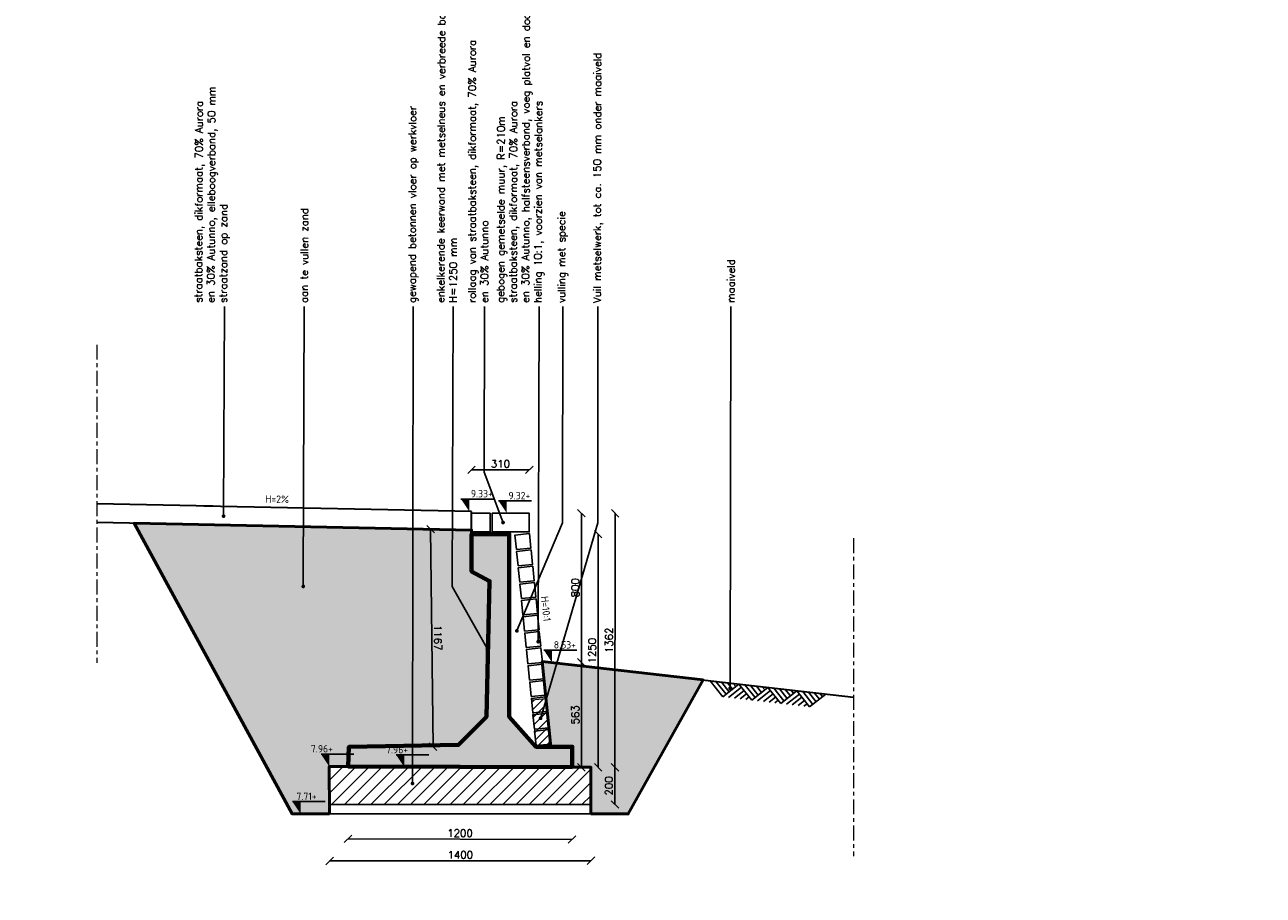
# Model space of a CAD drawing. Header units: metres. Extents: x 153805 to 212562, y 1698 to 57427.
# Tile 10 of 24: x 189277 to 195917, y 11537 to 16205. Entities that reach past the tile are written whole.
import ezdxf
from ezdxf import colors
from ezdxf.entities.mleader import LeaderData, LeaderLine
from ezdxf.enums import TextEntityAlignment as Align
from ezdxf.math import Vec2, Vec3

# ---------------------------------------------------------------- set-up
doc = ezdxf.new("R2010")
doc.units = ezdxf.units.M
doc.linetypes.add('XX-AFBREEK', pattern=[7, 4, -1, 1, -1])
for name, color, linetype, lineweight in [('N-CO-BC-BETONVORM-G', 50, 'Continuous', 25), ('N-CO-GC-KEERWAND-V', 253, 'Continuous', 35), ('N-CO-GK-KEERWAND-G', 30, 'Continuous', 70), ('N-CO-MW-METSELWERKVORM-G', 240, 'Continuous', 25), ('N-CO-VH-VERHARDING_STRAATBAKSTEEN-G', 252, 'Continuous', 35), ('N-WE-GR-GRAS-G', 60, 'Continuous', 35), ('N-WE-GW-GROND_ZAND-A', 7, 'Continuous', 18), ('N-WE-GW-GRONDWERKLIJN-G', 90, 'Continuous', 50), ('N-WE-GW-MAAIVELD-SD', 90, 'Continuous', 25), ('N-WE-VH-VERHARDING_BETONSTRAATSTEEN-A', 252, 'Continuous', 18), ('N-WE-VH-VERHARDING_VUILMETSELWERK-A', 11, 'Continuous', 13), ('X-XX-AL-AANPIJLING-T25', 7, 'Continuous', 20), ('X-XX-AL-AFBREEKLIJN-G', 7, 'XX-AFBREEK', 18), ('X-XX-AL-HOOGTELABEL-S', 7, 'Continuous', 25), ('X-XX-AL-PEILMAAT-SD', 7, 'Continuous', 25)]:
    doc.layers.add(name, color=color, linetype=linetype, lineweight=lineweight)
doc.layers.add('TM00_MAATVOERING', color=1, linetype='Continuous')
doc.layers.add('TT00_HOOGTE', color=1, linetype='Continuous')
doc.styles.add('NLCS-ISO', font='NLCS-ISO.ttf')
doc.styles.add('NLCS-ISO-M50-T25', font='NLCS-ISO.ttf', dxfattribs={"height": 0.125})
doc.styles.add('ROMANS', font='romans.shx')
doc.dimstyles.new('RODOR-DIM-020mm$0', dxfattribs={"dimscale": 20, "dimtxt": 2, "dimasz": 2, "dimexe": 1.25, "dimexo": 0.625, "dimtad": 1, "dimdec": 0, "dimzin": 1, "dimdsep": 46, "dimtxsty": 'ROMANS', "dimblk": 'OBLIQUE', "dimcen": 0, "dimse1": 1, "dimse2": 1, "dimclrd": 1, "dimclre": 1, "dimclrt": 2, "dimadec": 0, "dimazin": 0, "dimtfac": 1, "dimtdec": 0, "dimtmove": 0, "dimatfit": 0, "dimfxl": 1, "dimtolj": 1, "dimtzin": 0, "dimlwd": -1, "dimlwe": -1, "dimarcsym": 0})

# ---------------------------------------------------------------- blocks, each defined once
blk = doc.blocks.new('_Dot')
at = {"color": 0, "linetype": 'ByBlock', "lineweight": -2}
blk.add_line((-0.5, 0), (-1, 0), dxfattribs=at)
at = {"color": 0, "linetype": 'ByBlock', "const_width": 0.5}
blk.add_lwpolyline([(-0.25, 0, 1), (0.25, 0, 1)], format="xyb", close=True, dxfattribs=at)
blk = doc.blocks.new('*U7')
at = {"color": 0, "ltscale": 0.1}
for p, q in [((3.12, -3.13), (0, 0)), ((3.75, -2.5), (1.25, 0)), ((4.37, -1.88), (2.5, 0)), ((6.25, 0), (3.12, -3.13)), ((5, -1.25), (3.75, 0)), ((6.87, -0.63), (4.37, -3.13)), ((5.62, -0.63), (5, 0)), ((7.5, -1.25), (5.62, -3.13)), ((9.37, -3.13), (6.25, 0)), ((8.12, -1.88), (6.87, -3.13)), ((10, -2.5), (7.5, 0)), ((8.75, -2.5), (8.12, -3.13)), ((10.62, -1.88), (8.75, 0)), ((12.5, 0), (9.37, -3.13)), ((11.25, -1.25), (10, 0)), ((13.12, -0.63), (10.62, -3.13)), ((11.87, -0.63), (11.25, 0)), ((13.75, -1.25), (11.87, -3.13)), ((15.62, -3.13), (12.5, 0)), ((14.37, -1.88), (13.12, -3.13)), ((16.25, -2.5), (13.75, 0)), ((15, -2.5), (14.37, -3.13)), ((16.87, -1.88), (15, 0)), ((18.75, 0), (15.62, -3.13)), ((17.5, -1.25), (16.25, 0)), ((19.37, -0.63), (16.87, -3.13)), ((18.12, -0.63), (17.5, 0)), ((20, -1.25), (18.12, -3.13)), ((21.87, -3.13), (18.75, 0)), ((20.62, -1.88), (19.37, -3.13)), ((22.5, -2.5), (20, 0)), ((21.25, -2.5), (20.62, -3.13)), ((23.12, -1.88), (21.25, 0)), ((25, 0), (21.87, -3.13)), ((23.75, -1.25), (22.5, 0)), ((24.37, -0.63), (23.75, 0))]:
    blk.add_line(p, q, dxfattribs=at)
blk = doc.blocks.new('_Oblique')
at = {"color": 0, "linetype": 'ByBlock', "lineweight": -2}
blk.add_line((-0.5, -0.5), (0.5, 0.5), dxfattribs=at)
blk = doc.blocks.new('*D8')
at = {"layer": 'Defpoints', "color": 0, "transparency": 16777216}
for p in [(191011.7, 12227.6), (192212.4, 12223.2), (192211, 11835.8)]:
    blk.add_point(p, dxfattribs=at)
at = {"layer": 'TM00_MAATVOERING', "color": 1, "transparency": 16777216}
blk.add_line((191010.3, 11840.1), (192211, 11835.8), dxfattribs=at)
at = {"layer": 'TM00_MAATVOERING', "color": 1, "transparency": 16777216, "xscale": 40, "yscale": 40, "zscale": 40}
for p, rotation in [((191010.3, 11840.1), 179.7906680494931), ((192211, 11835.8), 359.7906680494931)]:
    blk.add_blockref('_Oblique', p, dxfattribs=dict(at, rotation=rotation))
at = {"layer": 'TM00_MAATVOERING', "color": 2, "transparency": 16777216, "insert": (191610.8, 11870.4), "char_height": 40, "attachment_point": 5, "rotation": 359.79067, "style": 'ROMANS'}
blk.add_mtext('\\A1;1200', dxfattribs=at)
blk = doc.blocks.new('*D9')
at = {"layer": 'Defpoints', "color": 0, "transparency": 16777216}
for p in [(191982.3, 13585.5), (191981.3, 12223.2), (192441.6, 12222.8)]:
    blk.add_point(p, dxfattribs=at)
at = {"layer": 'TM00_MAATVOERING', "color": 1, "transparency": 16777216}
blk.add_line((192442.6, 13585.2), (192441.6, 12222.8), dxfattribs=at)
at = {"layer": 'TM00_MAATVOERING', "color": 1, "transparency": 16777216, "xscale": 40, "yscale": 40, "zscale": 40}
for p, rotation in [((192442.6, 13585.2), 89.9572044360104), ((192441.6, 12222.8), 269.9572044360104)]:
    blk.add_blockref('_Oblique', p, dxfattribs=dict(at, rotation=rotation))
at = {"layer": 'TM00_MAATVOERING', "color": 2, "transparency": 16777216, "insert": (192409.6, 12904), "char_height": 40, "attachment_point": 5, "rotation": 89.9572, "style": 'ROMANS'}
blk.add_mtext('\\A1;1362', dxfattribs=at)
blk = doc.blocks.new('*D10')
at = {"layer": 'Defpoints', "color": 0, "transparency": 16777216}
for p in [(192179.9, 12223.2), (192441.6, 12223.2), (192179.9, 12023.2)]:
    blk.add_point(p, dxfattribs=at)
at = {"layer": 'TM00_MAATVOERING', "color": 1, "transparency": 16777216}
blk.add_line((192441.6, 12023.2), (192441.6, 12223.2), dxfattribs=at)
at = {"layer": 'TM00_MAATVOERING', "color": 1, "transparency": 16777216, "xscale": 40, "yscale": 40, "zscale": 40}
for p, rotation in [((192441.6, 12223.2), 90), ((192441.6, 12023.2), 270)]:
    blk.add_blockref('_Oblique', p, dxfattribs=dict(at, rotation=rotation))
at = {"layer": 'TM00_MAATVOERING', "color": 2, "transparency": 16777216, "insert": (192409.1, 12123.2), "char_height": 40, "attachment_point": 5, "rotation": 90, "style": 'ROMANS'}
blk.add_mtext('\\A1;200', dxfattribs=at)
blk = doc.blocks.new('*D11')
at = {"layer": 'Defpoints', "color": 0, "transparency": 16777216}
for p in [(191842.4, 13473.4), (191842.4, 12223.2), (192351.3, 12223.2)]:
    blk.add_point(p, dxfattribs=at)
at = {"layer": 'TM00_MAATVOERING', "color": 1, "transparency": 16777216}
blk.add_line((192351.3, 13473.4), (192351.3, 12223.2), dxfattribs=at)
at = {"layer": 'TM00_MAATVOERING', "color": 1, "transparency": 16777216, "xscale": 40, "yscale": 40, "zscale": 40}
for p, rotation in [((192351.3, 13473.4), 90), ((192351.3, 12223.2), 270)]:
    blk.add_blockref('_Oblique', p, dxfattribs=dict(at, rotation=rotation))
at = {"layer": 'TM00_MAATVOERING', "color": 2, "transparency": 16777216, "insert": (192318.8, 12848.3), "char_height": 40, "attachment_point": 5, "rotation": 90, "style": 'ROMANS'}
blk.add_mtext('\\A1;1250', dxfattribs=at)
blk = doc.blocks.new('*D12')
at = {"layer": 'Defpoints', "color": 0, "transparency": 16777216}
for p in [(191982.3, 13585.5), (191982.3, 12785.7), (192261.3, 12785.7)]:
    blk.add_point(p, dxfattribs=at)
at = {"layer": 'TM00_MAATVOERING', "color": 1, "transparency": 16777216}
blk.add_line((192261.3, 13585.5), (192261.3, 12785.7), dxfattribs=at)
at = {"layer": 'TM00_MAATVOERING', "color": 1, "transparency": 16777216, "xscale": 40, "yscale": 40, "zscale": 40}
for p, rotation in [((192261.3, 13585.5), 90), ((192261.3, 12785.7), 270)]:
    blk.add_blockref('_Oblique', p, dxfattribs=dict(at, rotation=rotation))
at = {"layer": 'TM00_MAATVOERING', "color": 2, "transparency": 16777216, "insert": (192228.8, 13185.6), "char_height": 40, "attachment_point": 5, "rotation": 90, "style": 'ROMANS'}
blk.add_mtext('\\A1;800', dxfattribs=at)
blk = doc.blocks.new('*D13')
at = {"layer": 'Defpoints', "color": 0, "transparency": 16777216}
for p in [(192052.7, 12785.7), (192052.7, 12223.2), (192261.3, 12223.2)]:
    blk.add_point(p, dxfattribs=at)
at = {"layer": 'TM00_MAATVOERING', "color": 1, "transparency": 16777216}
blk.add_line((192261.3, 12785.7), (192261.3, 12223.2), dxfattribs=at)
at = {"layer": 'TM00_MAATVOERING', "color": 1, "transparency": 16777216, "xscale": 40, "yscale": 40, "zscale": 40}
for p, rotation in [((192261.3, 12785.7), 90), ((192261.3, 12223.2), 270)]:
    blk.add_blockref('_Oblique', p, dxfattribs=dict(at, rotation=rotation))
at = {"layer": 'TM00_MAATVOERING', "color": 2, "transparency": 16777216, "insert": (192228.8, 12504.4), "char_height": 40, "attachment_point": 5, "rotation": 90, "style": 'ROMANS'}
blk.add_mtext('\\A1;563', dxfattribs=at)
blk = doc.blocks.new('*D14')
at = {"layer": 'Defpoints', "color": 0, "transparency": 16777216}
for p in [(190911.4, 12021.7), (192312.4, 12023.2), (192312.7, 11722.2)]:
    blk.add_point(p, dxfattribs=at)
at = {"layer": 'TM00_MAATVOERING', "color": 1, "transparency": 16777216}
blk.add_line((190911.7, 11720.7), (192312.7, 11722.2), dxfattribs=at)
at = {"layer": 'TM00_MAATVOERING', "color": 1, "transparency": 16777216, "xscale": 40, "yscale": 40, "zscale": 40}
for p, rotation in [((190911.7, 11720.7), 180.0606425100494), ((192312.7, 11722.2), 0.06064251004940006)]:
    blk.add_blockref('_Oblique', p, dxfattribs=dict(at, rotation=rotation))
at = {"layer": 'TM00_MAATVOERING', "color": 2, "transparency": 16777216, "insert": (191612.2, 11754), "char_height": 40, "attachment_point": 5, "rotation": 0.06064, "style": 'ROMANS'}
blk.add_mtext('\\A1;1400', dxfattribs=at)
blk = doc.blocks.new('N-SAL-HOOGTELABEL_02-SO')
for p, q in [((2, 3), (0, 0)), ((0, 0), (2, 1)), ((2, 1), (2, 3)), ((9, 1), (2, 1))]:
    blk.add_line(p, q)
blk.add_solid([(2, 3), (0, 0), (2, 1)])
at = {"style": 'NLCS-ISO'}
blk.add_attdef('...', text='', height=1.8, dxfattribs=at).set_placement((6, 3), align=Align.MIDDLE)
blk = doc.blocks.new('*D16')
at = {"layer": 'Defpoints', "color": 0, "transparency": 16777216}
for p in [(191982.3, 13817.7), (191672.3, 13585.5), (191982.3, 13585.5)]:
    blk.add_point(p, dxfattribs=at)
at = {"layer": 'TM00_MAATVOERING', "color": 1, "transparency": 16777216}
blk.add_line((191672.3, 13817.7), (191982.3, 13817.7), dxfattribs=at)
at = {"layer": 'TM00_MAATVOERING', "color": 1, "transparency": 16777216, "xscale": 40, "yscale": 40, "zscale": 40, "rotation": 180}
blk.add_blockref('_Oblique', (191672.3, 13817.7), dxfattribs=at)
at = {"layer": 'TM00_MAATVOERING', "color": 1, "transparency": 16777216, "xscale": 40, "yscale": 40, "zscale": 40}
blk.add_blockref('_Oblique', (191982.3, 13817.7), dxfattribs=at)
at = {"layer": 'TM00_MAATVOERING', "color": 2, "transparency": 16777216, "insert": (191827.3, 13850.2), "char_height": 40, "attachment_point": 5, "style": 'ROMANS'}
blk.add_mtext('\\A1;310', dxfattribs=at)
blk = doc.blocks.new('SAL-PEILMAAT_INFRACAD_H01-SOD')
blk.add_line((-2, 3), (6, 3))
blk.add_solid([(-2, 3), (0, 3), (0, 0)])
at = {"style": 'NLCS-ISO'}
blk.add_attdef('...', (0.4, 3.4), '', height=1.8, dxfattribs=at)
blk = doc.blocks.new('*D22')
at = {"layer": 'Defpoints', "color": 0, "transparency": 16777216}
for p in [(191434.3, 13500.2), (191447.8, 12333.6), (191466.4, 12333.8)]:
    blk.add_point(p, dxfattribs=at)
at = {"layer": 'TM00_MAATVOERING', "color": 1, "transparency": 16777216}
blk.add_line((191452.9, 13500.4), (191466.4, 12333.8), dxfattribs=at)
at = {"layer": 'TM00_MAATVOERING', "color": 1, "transparency": 16777216, "xscale": 40, "yscale": 40, "zscale": 40}
for p, rotation in [((191452.9, 13500.4), 90.66155596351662), ((191466.4, 12333.8), 270.6615559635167)]:
    blk.add_blockref('_Oblique', p, dxfattribs=dict(at, rotation=rotation))
at = {"layer": 'TM00_MAATVOERING', "color": 2, "transparency": 16777216, "insert": (191492.1, 12917.5), "char_height": 40, "attachment_point": 5, "rotation": 270.66156, "style": 'ROMANS'}
blk.add_mtext('\\A1;1167', dxfattribs=at)

msp = doc.modelspace()

# ---------------------------------------------------------------- hatches: boundary and pattern name
at = {"layer": 'N-CO-GC-KEERWAND-V'}
h = msp.add_hatch(color=256, dxfattribs=at)
h.dxf.hatch_style = 1
h.paths.add_polyline_path([(192212.4, 12223.2), (191011.7, 12227.6), (191014.9, 12332.3), (191602.4, 12343.4), (191752.4, 12493.4), (191769, 13221.4), (191672.4, 13273.4), (191672.4, 13473.4), (191847.1, 13473.4), (191874.6, 13473.4), (191874.6, 12494.3), (192018, 12333.6), (192212.4, 12333.6)])
at = {"layer": 'N-WE-GW-GROND_ZAND-A'}
h = msp.add_hatch(dxfattribs=at)
h.set_pattern_fill('AGW-GROND_ZAND', color=34, scale=25, pattern_type=2)
h.set_pattern_definition([(37.5, (0, 1126.534), (-1.574834, 48.170594), [0, -38, 0, -42.5, 0, -40.625]), (7.5, (0, 1126.534), (44.244418, 70.553652), [0, -20.5, 0, -34.25, 0, -13.125]), (327.5, (-30.75, 1126.534), (77.8535465, 0.141476), [0, -12.5, 0, -45, 0, -58.75]), (317.5, (-30.75, 1126.534), (75.153165, 21.94189), [0, -6.25, 0, -29.5, 0, -33.75])])
h.paths.add_polyline_path([(190911.4, 11973.2), (190711.4, 11973.2), (189862.9, 13531.7), (191672.3, 13495.5), (191672.3, 13485.5), (191672.4, 13473.4), (191672.4, 13273.4), (191769, 13221.4), (191752.4, 12493.4), (191602.4, 12343.4), (191014.9, 12332.3), (191014, 12226.8), (190909.5, 12227.7)])
h.paths.add_polyline_path([(192312.4, 11973.2), (192512.4, 11973.2), (192913.9, 12691.6), (192051.7, 12791.2), (192097.4, 12333.6), (192212.4, 12333.6), (192212.4, 12223.2), (192312.4, 12223.2)])
h.paths.add_polyline_path([(190865.5, 12293.7), (190909.5, 12293.7), (190909.5, 12227.7)], flags=24)
edge = h.paths.add_edge_path(flags=16)
edge.add_line((190865.5, 12293.7), (191041.5, 12293.7))
h.paths.add_polyline_path([(190801.1, 12292.6), (190943.7, 12292.6), (190943.7, 12352), (190801.1, 12352)], flags=24)
h.paths.add_polyline_path([(190711.9, 12039.2), (190755.9, 12039.2), (190755.9, 11973.2)], flags=24)
edge = h.paths.add_edge_path(flags=16)
edge.add_line((190711.9, 12039.2), (190887.9, 12039.2))
h.paths.add_polyline_path([(190723.5, 12038.1), (190858.1, 12038.1), (190858.1, 12097.5), (190723.5, 12097.5)], flags=24)
at = {"layer": 'N-WE-VH-VERHARDING_BETONSTRAATSTEEN-A'}
h = msp.add_hatch(dxfattribs=at)
h.set_pattern_fill('ANSI31', color=256, scale=400)
h.set_pattern_definition([(45, (0, 0), (-35.355339, 35.355339), [])])
h.paths.add_polyline_path([(182857, 13082.2), (183470.1, 13082.2), (185472.4, 13087.7), (185471.7, 12886.8), (183935.5, 12887.7), (182857, 12887.7)])
h.paths.add_polyline_path([(184639.1, 12227.7), (186039.5, 12223.2), (186039.5, 12023.2), (184638.4, 12023.2)])
h.paths.add_polyline_path([(190909.5, 12227.7), (192312.4, 12223.2), (192312.4, 12023.2), (190911.4, 12023.2)])
h.paths.add_polyline_path([(196264, 12222.2), (197264, 12222.2), (198364.8, 12222.2), (198364.8, 12027.2), (197464, 12027.7), (196264, 12027.7)])
h.paths.add_polyline_path([(207029.5, 3339.1), (186829.5, 3339.1), (186829.5, 3139.1), (207029.5, 3139.1)])
h.paths.add_polyline_path([(196389.6, 3205.1), (196433.6, 3205.1), (196433.6, 3139.1)], flags=24)
edge = h.paths.add_edge_path(flags=16)
edge.add_line((196389.6, 3205.1), (196565.6, 3205.1))
h.paths.add_polyline_path([(196401.2, 3204), (196543.8, 3204), (196543.8, 3263.4), (196401.2, 3263.4)], flags=24)
at = {"layer": 'N-WE-VH-VERHARDING_VUILMETSELWERK-A'}
h = msp.add_hatch(dxfattribs=at)
h.set_pattern_fill('ANSI31', color=256, scale=250)
h.set_pattern_definition([(45, (6305.657, -9.838), (-22.097087, 22.097087), [])])
h.paths.add_polyline_path([(191994, 12582.5), (192019.3, 12329.5), (192097.1, 12337.2), (192071.8, 12590.3)])

# ---------------------------------------------------------------- linework, layer by layer
at = {"layer": 'N-CO-BC-BETONVORM-G', "flags": 128}
msp.add_lwpolyline([(192031.9, 13476.3), (192031, 13485.5)], dxfattribs=at)
for points in [[(190909.5, 12227.7), (192312.4, 12223.2), (192312.4, 12023.2), (190911.4, 12023.2)], [(190911.4, 11973.2), (192312.4, 11973.2), (192312.4, 12023.2), (190911.4, 12023.2)]]:
    msp.add_lwpolyline(points, close=True, dxfattribs=at)
at = {"layer": 'N-CO-GK-KEERWAND-G'}
msp.add_lwpolyline([(192212.4, 12223.2), (191011.7, 12227.6), (191014.9, 12332.3), (191602.4, 12343.4), (191752.4, 12493.4), (191769, 13221.4), (191672.4, 13273.4), (191672.4, 13473.4), (191847.1, 13473.4), (191874.6, 13473.4), (191874.6, 12494.3), (192018, 12333.6), (192212.4, 12333.6)], close=True, dxfattribs=at)
at = {"layer": 'N-CO-MW-METSELWERKVORM-G'}
for points in [[(191672.3, 13485.5), (191772.3, 13485.5), (191772.3, 13585.5), (191672.3, 13585.5)], [(191782.3, 13485.5), (191982.3, 13485.5), (191982.3, 13585.5), (191782.3, 13585.5)], [(191913.2, 13390.7), (191991, 13398.5), (191983.2, 13476.3), (191905.4, 13468.5)], [(191922, 13303.1), (191999.8, 13310.9), (191992, 13388.7), (191914.2, 13380.9)], [(191930.7, 13215.5), (192008.5, 13223.3), (192000.7, 13301.1), (191923, 13293.3)], [(191939.5, 13127.9), (192017.3, 13135.7), (192009.5, 13213.4), (191931.7, 13205.7)], [(191948.3, 13040.3), (192026, 13048), (192018.3, 13125.8), (191940.5, 13118)], [(191957, 12952.6), (192034.8, 12960.4), (192027, 13038.2), (191949.2, 13030.4)], [(191965.8, 12865), (192043.6, 12872.8), (192035.8, 12950.6), (191958, 12942.8)], [(191974.5, 12777.4), (192052.3, 12785.2), (192044.5, 12863), (191966.8, 12855.2)], [(191983.3, 12689.8), (192061.1, 12697.6), (192053.3, 12775.3), (191975.5, 12767.6)], [(191992.1, 12602.2), (192069.9, 12609.9), (192062.1, 12687.7), (191984.3, 12679.9)], [(192000.8, 12514.5), (192078.6, 12522.3), (192070.8, 12600.1), (191993.1, 12592.3)], [(192009.6, 12426.9), (192087.4, 12434.7), (192079.6, 12512.5), (192001.8, 12504.7)], [(192018.4, 12339.3), (192096.1, 12347.1), (192088.4, 12424.9), (192010.6, 12417.1)]]:
    msp.add_lwpolyline(points, close=True, dxfattribs=at)
at = {"layer": 'N-CO-VH-VERHARDING_STRAATBAKSTEEN-G'}
for p, q in [((190285.3, 13624.2), (189663.2, 13636.7)), ((191672.3, 13595.5), (190236.5, 13624.2)), ((191672.3, 13495.5), (191672.3, 13595.5)), ((191672.3, 13495.5), (189663.2, 13535.7))]:
    msp.add_line(p, q, dxfattribs=at)
at = {"layer": 'N-WE-GR-GRAS-G', "ltscale": 0.2}
msp.add_line((192051.7, 12791.2), (193719.5, 12598.5), dxfattribs=at)
at = {"layer": 'N-WE-GW-GRONDWERKLIJN-G', "flags": 128}
msp.add_lwpolyline([(190911.4, 11973.2), (190711.4, 11973.2), (189862.9, 13531.7), (191672.3, 13495.5), (191672.3, 13485.5), (191672.4, 13473.4), (191672.4, 13273.4), (191769, 13221.4), (191752.4, 12493.4), (191602.4, 12343.4), (191014.9, 12332.3), (191014, 12226.8), (190909.5, 12227.7), (190911.4, 11973.2)], close=True, dxfattribs=at)
msp.add_lwpolyline([(192312.4, 11973.2), (192512.4, 11973.2), (192913.9, 12691.6), (192051.7, 12791.2), (192097.4, 12333.6), (192212.4, 12333.6), (192212.4, 12223.2), (192312.4, 12223.2), (192312.4, 11973.2)], dxfattribs=at)
at = {"layer": 'N-WE-VH-VERHARDING_VUILMETSELWERK-A', "flags": 128}
msp.add_lwpolyline([(191994, 12582.5), (192019.3, 12329.5), (192097.1, 12337.2), (192071.8, 12590.3)], close=True, dxfattribs=at)
at = {"layer": 'X-XX-AL-AFBREEKLIJN-G', "ltscale": 20, "flags": 128}
for points in [[(189663.2, 14489.3), (189663.2, 12784)], [(193719.5, 13451.2), (193719.5, 11745.9)]]:
    msp.add_lwpolyline(points, dxfattribs=at)

# ---------------------------------------------------------------- block references
at = {"layer": 'N-WE-GW-MAAIVELD-SD', "ltscale": 0.2, "xscale": 25.00000000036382, "yscale": 25.00000000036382, "zscale": 25.00000000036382, "rotation": 353.4111733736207}
msp.add_blockref('*U7', (192951.1, 12687.3), dxfattribs=at)
at = {"layer": 'X-XX-AL-HOOGTELABEL-S', "xscale": 0.02, "yscale": 0.02, "zscale": 0.02, "rotation": 0.9382526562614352}
msp.add_blockref('N-SAL-HOOGTELABEL_02-SO', (192711, 12363.5), dxfattribs=at)
at = {"layer": 'X-XX-AL-PEILMAAT-SD', "xscale": 22, "yscale": 22, "zscale": 22}
for p, values in [((191660, 13595.7), {'...': '9.33+'}), ((191861.7, 13585.5), {'...': '9.32+'}), ((192104.4, 12785.1), {'...': '8.53+'})]:
    msp.add_blockref('SAL-PEILMAAT_INFRACAD_H01-SOD', p, dxfattribs=at).add_auto_attribs(values)
at = {"layer": 'X-XX-AL-PEILMAAT-SD'}
ref = msp.add_blockref('SAL-PEILMAAT_INFRACAD_H01-SOD', (190909.5, 12227.7), dxfattribs=dict(at, xscale=22, yscale=22, zscale=22))
ref.add_attrib('...', '7.96+', (190811, 12302.5), dxfattribs={"layer": '0', "height": 39.6, "style": 'NLCS-ISO'})
ref = msp.add_blockref('SAL-PEILMAAT_INFRACAD_H01-SOD', (191312.4, 12223.2), dxfattribs=dict(at, xscale=22, yscale=22, zscale=22))
ref.add_attrib('...', '7.96+', (191213.9, 12298), dxfattribs={"layer": '0', "height": 39.6, "style": 'NLCS-ISO'})
ref = msp.add_blockref('SAL-PEILMAAT_INFRACAD_H01-SOD', (190755.9, 11973.2), dxfattribs=dict(at, xscale=22, yscale=22, zscale=22))
ref.add_attrib('...', '7.71+', (190733.4, 12048), dxfattribs={"layer": '0', "height": 39.6, "style": 'NLCS-ISO'})

# ---------------------------------------------------------------- texts
at = {"layer": 'X-XX-AL-AANPIJLING-T25', "char_height": 40, "width": 244.208, "attachment_point": 1, "style": 'NLCS-ISO-M50-T25'}
for s, insert, rotation in [('\\A1;H=2%', (190566.3, 13681.2), 359.58403), ('\\A1;H=10:1', (192083.6, 13142.9), 276.2128)]:
    msp.add_mtext(s, dxfattribs=dict(at, insert=insert, rotation=rotation))

# ---------------------------------------------------------------- dimensions: what is measured, and where the dimension line sits
at = {"layer": 'TM00_MAATVOERING'}
for p1, p2, distance, picture, middle in [((191672.3, 13585.5), (191982.3, 13585.5), 232.2, '*D16', (191827.3, 13850.2)), ((191982.3, 13585.5), (191981.3, 12223.2), 460.3, '*D9', (192409.6, 12904)), ((191982.3, 13585.5), (191982.3, 12785.7), 279, '*D12', (192228.8, 13185.6)), ((191434.3, 13500.2), (191447.8, 12333.6), 18.6, '*D22', (191492.1, 12917.5)), ((191842.4, 13473.4), (191842.4, 12223.2), 508.8, '*D11', (192318.8, 12848.3)), ((192052.6821, 12785.6662), (192052.6821, 12223.1534), 208.5949, '*D13', (192228.777, 12504.4098)), ((192179.9, 12023.2), (192179.9, 12223.2), -261.6, '*D10', (192409.1, 12123.2))]:
    dim = msp.add_aligned_dim(p1=p1, p2=p2, distance=distance, dimstyle='RODOR-DIM-020mm$0', dxfattribs=at)
    dim.commit()
    dim.dimension.update_dxf_attribs({"geometry": picture, "text_midpoint": middle})
for p1, p2, distance, text, picture, middle in [((191011.7, 12227.6), (192212.4, 12223.2), -387.5, '1200', '*D8', (191610.8, 11870.4)), ((190911.4, 12021.7), (192312.4, 12023.2), -301, '1400', '*D14', (191612.2, 11754))]:
    dim = msp.add_aligned_dim(p1=p1, p2=p2, distance=distance, text=text, dimstyle='RODOR-DIM-020mm$0', dxfattribs=at)
    dim.commit()
    dim.dimension.update_dxf_attribs({"geometry": picture, "text_midpoint": middle})

# ---------------------------------------------------------------- leaders
at = {"layer": 'TT00_HOOGTE'}
ml = msp.add_multileader_mtext('Standard', dxfattribs=at)
ml.set_content('straatbaksteen, dikformaat, 70% Aurora \\Pen 30% Autunno, elleboogverband, 50 mm \\Pstraatzand op zand', color=2, style='ROMANS')
ml.set_leader_properties(color=1)
ml.set_arrow_properties(name='DOT')
ml.build(insert=Vec2(0, 0))
ml.multileader.update_dxf_attribs({"has_dogleg": 0, "text_left_attachment_type": 3, "text_right_attachment_type": 3, "dogleg_length": 0.36, "arrow_head_size": 20, "scale": 20})
ctx = ml.context
ctx.base_point, ctx.scale, ctx.char_height, ctx.arrow_head_size, ctx.landing_gap_size, ctx.plane_origin = Vec3(190347.7, 14693.4), 20, 40, 20, 20, Vec3(190060.6, 13955.5)
ctx.left_attachment, ctx.right_attachment = 3, 3
notes = []
notes.append((ctx, [(0, (1, 1, 0), (190340.5, 14693.4), (1, 0), 7.2, [(0, [(190343.1, 13569.9)], 0, [])])]))
ctx.mtext.insert, ctx.mtext.text_direction, ctx.mtext.rotation, ctx.mtext.width, ctx.mtext.flow_direction = Vec3(190187.8, 14714), Vec3(0.004122, 0.999992), 1.566674, 2135.673, 5
ml = msp.add_multileader_mtext('Standard', dxfattribs=at)
ml.set_content('aan te vullen zand', color=2, style='ROMANS')
ml.set_leader_properties(color=1)
ml.set_arrow_properties(name='DOT')
ml.build(insert=Vec2(0, 0))
ml.multileader.update_dxf_attribs({"has_dogleg": 0, "text_left_attachment_type": 3, "text_right_attachment_type": 3, "dogleg_length": 0.36, "arrow_head_size": 20, "scale": 20})
ctx = ml.context
ctx.base_point, ctx.scale, ctx.char_height, ctx.arrow_head_size, ctx.landing_gap_size, ctx.plane_origin = Vec3(190775, 14693.4), 20, 40, 20, 20, Vec3(190487.8, 13955.5)
ctx.left_attachment, ctx.right_attachment = 3, 3
notes.append((ctx, [(0, (1, 1, 0), (190767.8, 14693.4), (1, 0), 7.2, [(0, [(190770.4, 13193.1)], 0, [])])]))
ctx.mtext.insert, ctx.mtext.text_direction, ctx.mtext.rotation, ctx.mtext.width, ctx.mtext.flow_direction = Vec3(190755.1, 14713.4), Vec3(0.003087, 0.999995), 1.567709, 2135.673, 5
ml = msp.add_multileader_mtext('Standard', dxfattribs=at)
ml.set_content('gewapend betonnen vloer op werkvloer', color=2, style='ROMANS')
ml.set_leader_properties(color=1)
ml.set_arrow_properties(name='DOT')
ml.build(insert=Vec2(0, 0))
ml.multileader.update_dxf_attribs({"has_dogleg": 0, "text_left_attachment_type": 3, "text_right_attachment_type": 3, "dogleg_length": 0.36, "arrow_head_size": 20, "scale": 20})
ctx = ml.context
ctx.base_point, ctx.scale, ctx.char_height, ctx.arrow_head_size, ctx.landing_gap_size, ctx.plane_origin = Vec3(191360.4, 14693.4), 20, 40, 20, 20, Vec3(191073.2, 13955.5)
ctx.left_attachment, ctx.right_attachment = 3, 3
notes.append((ctx, [(0, (1, 1, 0), (191353.2, 14693.4), (1, 0), 7.2, [(0, [(191355.7, 12136.5)], 0, [])])]))
ctx.mtext.insert, ctx.mtext.text_direction, ctx.mtext.rotation, ctx.mtext.width, ctx.mtext.flow_direction = Vec3(191333.7, 14713.4), Vec3(0.001811, 0.999998), 1.568985, 2135.673, 5
ml = msp.add_multileader_mtext('Standard', dxfattribs=at)
ml.set_content('enkelkerende keerwand met metselneus en verbreede bovenrand, \\PH=1250 mm', color=2, style='ROMANS')
ml.set_leader_properties(color=1)
ml.set_arrow_properties(name='DOT')
ml.build(insert=Vec2(0, 0))
ml.multileader.update_dxf_attribs({"has_dogleg": 0, "text_left_attachment_type": 3, "text_right_attachment_type": 3, "dogleg_length": 0.36, "arrow_head_size": 20, "scale": 20})
ctx = ml.context
ctx.base_point, ctx.scale, ctx.char_height, ctx.arrow_head_size, ctx.landing_gap_size, ctx.plane_origin = Vec3(191573.2, 14693.4), 20, 40, 20, 20, Vec3(191286, 13955.5)
ctx.left_attachment, ctx.right_attachment = 3, 3
notes.append((ctx, [(0, (1, 1, 0), (191566, 14693.4), (1, 0), 7.2, [(0, [(191757.1, 12857.9), (191568.6, 13193.1)], 0, [])])]))
ctx.mtext.insert, ctx.mtext.text_direction, ctx.mtext.rotation, ctx.mtext.width, ctx.mtext.flow_direction = Vec3(191486.6, 14713.6), Vec3(0.003087, 0.999995), 1.567709, 2135.673, 5
ml = msp.add_multileader_mtext('Standard', dxfattribs=at)
ml.set_content('rollaag van straatbaksteen, dikformaat, 70% Aurora \\Pen 30% Autunno', color=2, style='ROMANS')
ml.set_leader_properties(color=1)
ml.set_arrow_properties(name='DOT')
ml.build(insert=Vec2(0, 0))
ml.multileader.update_dxf_attribs({"has_dogleg": 0, "text_left_attachment_type": 3, "text_right_attachment_type": 3, "dogleg_length": 0.36, "arrow_head_size": 20, "scale": 20})
ctx = ml.context
ctx.base_point, ctx.scale, ctx.char_height, ctx.arrow_head_size, ctx.landing_gap_size, ctx.plane_origin = Vec3(191741.3, 14693.4), 20, 40, 20, 20, Vec3(191454.1, 13955.5)
ctx.left_attachment, ctx.right_attachment = 3, 3
notes.append((ctx, [(0, (1, 1, 0), (191734.1, 14693.4), (1, 0), 7.2, [(0, [(191841.3, 13535.5), (191740.4, 13805.4)], 0, [])])]))
ctx.mtext.insert, ctx.mtext.text_direction, ctx.mtext.rotation, ctx.mtext.width, ctx.mtext.flow_direction = Vec3(191654.6, 14713.4), Vec3(0.000973, 1), 1.569823, 2135.673, 5
ml = msp.add_multileader_mtext('Standard', dxfattribs=at)
ml.set_content('gebogen gemetselde muur, R=210m \\Pstraatbaksteen, dikformaat, 70% Aurora \\Pen 30% Autunno, halfsteensverband, voeg platvol en doorstrijken\\Phelling 10:1, voorzien van metselankers', color=2, style='ROMANS')
ml.set_leader_properties(color=1)
ml.set_arrow_properties(name='DOT')
ml.build(insert=Vec2(0, 0))
ml.multileader.update_dxf_attribs({"has_dogleg": 0, "text_left_attachment_type": 3, "text_right_attachment_type": 3, "dogleg_length": 0.36, "arrow_head_size": 20, "scale": 20})
ctx = ml.context
ctx.base_point, ctx.scale, ctx.char_height, ctx.arrow_head_size, ctx.landing_gap_size, ctx.plane_origin = Vec3(192034.5, 14693.4), 20, 40, 20, 20, Vec3(191747.3, 13955.5)
ctx.left_attachment, ctx.right_attachment = 3, 3
notes.append((ctx, [(0, (1, 1, 0), (192027.3, 14693.4), (1, 0), 7.2, [(0, [(192029.9, 12896.5)], 0, [])])]))
ctx.mtext.insert, ctx.mtext.text_direction, ctx.mtext.rotation, ctx.mtext.width, ctx.mtext.flow_direction = Vec3(191807.9, 14713.9), Vec3(0.002577, 0.999997), 1.568219, 2135.673, 5
ml = msp.add_multileader_mtext('Standard', dxfattribs=at)
ml.set_content('vulling met specie', color=2, style='ROMANS')
ml.set_leader_properties(color=1)
ml.set_arrow_properties(name='DOT')
ml.build(insert=Vec2(0, 0))
ml.multileader.update_dxf_attribs({"has_dogleg": 0, "text_left_attachment_type": 3, "text_right_attachment_type": 3, "dogleg_length": 0.36, "arrow_head_size": 20, "scale": 20})
ctx = ml.context
ctx.base_point, ctx.scale, ctx.char_height, ctx.arrow_head_size, ctx.landing_gap_size, ctx.plane_origin = Vec3(192161.5, 14693.4), 20, 40, 20, 20, Vec3(191874.3, 13955.5)
ctx.left_attachment, ctx.right_attachment = 3, 3
notes.append((ctx, [(0, (1, 1, 0), (192154.3, 14693.4), (1, 0), 7.2, [(0, [(191915.5, 12954.8), (192160.9, 13534.6)], 0, [])])]))
ctx.mtext.insert, ctx.mtext.text_direction, ctx.mtext.rotation, ctx.mtext.width, ctx.mtext.flow_direction = Vec3(192134.8, 14713.4), Vec3(0.000522, 1), 1.570274, 2135.673, 5
ml = msp.add_multileader_mtext('Standard', dxfattribs=at)
ml.set_content('Vuil metselwerk, tot ca. 150 mm onder maaiveld', color=2, style='ROMANS')
ml.set_leader_properties(color=1)
ml.set_arrow_properties(name='DOT')
ml.build(insert=Vec2(0, 0))
ml.multileader.update_dxf_attribs({"has_dogleg": 0, "text_left_attachment_type": 3, "text_right_attachment_type": 3, "dogleg_length": 0.36, "arrow_head_size": 20, "scale": 20})
ctx = ml.context
ctx.base_point, ctx.scale, ctx.char_height, ctx.arrow_head_size, ctx.landing_gap_size, ctx.plane_origin = Vec3(192350, 14693.4), 20, 40, 20, 20, Vec3(192062.8, 13955.5)
ctx.left_attachment, ctx.right_attachment = 3, 3
notes.append((ctx, [(0, (1, 1, 0), (192342.8, 14693.4), (1, 0), 7.2, [(0, [(192042.9, 12486.3), (192349.4, 13534.6)], 0, [])])]))
ctx.mtext.insert, ctx.mtext.text_direction, ctx.mtext.rotation, ctx.mtext.width, ctx.mtext.flow_direction = Vec3(192326.2, 14713.4), Vec3(0.000522, 1), 1.570274, 2135.673, 5
ml = msp.add_multileader_mtext('Standard', dxfattribs=at)
ml.set_content('maaiveld', color=2, style='ROMANS')
ml.set_leader_properties(color=1)
ml.set_arrow_properties(name='DOT')
ml.build(insert=Vec2(0, 0))
ml.multileader.update_dxf_attribs({"has_dogleg": 0, "text_left_attachment_type": 3, "text_right_attachment_type": 3, "dogleg_length": 0.36, "arrow_head_size": 20, "scale": 20})
ctx = ml.context
ctx.base_point, ctx.scale, ctx.char_height, ctx.arrow_head_size, ctx.landing_gap_size, ctx.plane_origin = Vec3(193063, 14693.4), 20, 40, 20, 20, Vec3(192775.8, 13955.5)
ctx.left_attachment, ctx.right_attachment = 3, 3
notes.append((ctx, [(0, (1, 1, 0), (193055.8, 14693.4), (1, 0), 7.2, [(0, [(193058.4, 12646.9)], 0, [])])]))
ctx.mtext.insert, ctx.mtext.text_direction, ctx.mtext.rotation, ctx.mtext.width, ctx.mtext.flow_direction = Vec3(193043, 14713.4), Vec3(0.002263, 0.999997), 1.568533, 2135.673, 5
ml = msp.add_multileader_mtext('Standard', dxfattribs=at)
ml.set_content('gebogen gemetselde muur, R=210m \\Pstraatbaksteen, dikformaat, 70% Aurora \\Pen 30% Autunno, halfsteensverband, voeg platvol en doorstrijken\\Phelling 10:1', color=2, style='ROMANS')
ml.set_leader_properties(color=1)
ml.set_arrow_properties(name='DOT')
ml.build(insert=Vec2(0, 0))
ml.multileader.update_dxf_attribs({"has_dogleg": 0, "text_left_attachment_type": 3, "text_right_attachment_type": 3, "dogleg_length": 0.36, "arrow_head_size": 20, "scale": 20})
ctx = ml.context
ctx.base_point, ctx.scale, ctx.char_height, ctx.arrow_head_size, ctx.landing_gap_size, ctx.plane_origin = Vec3(195479.1, 5329.1), 20, 40, 20, 20, Vec3(195191.9, 4591.2)
ctx.left_attachment, ctx.right_attachment = 3, 3
notes.append((ctx, [(0, (1, 1, 0), (195471.9, 5329.1), (1, 0), 7.2, [(0, [(195474.5, 4391.3)], 0, [])])]))
ctx.mtext.insert, ctx.mtext.text_direction, ctx.mtext.rotation, ctx.mtext.width, ctx.mtext.flow_direction = Vec3(195252.6, 5350.2), Vec3(0.004938, 0.999988), 1.565858, 2135.673, 5
ml = msp.add_multileader_mtext('Standard', dxfattribs=at)
ml.set_content('vuil metselwerk, tot ca. 150 mm onder maaiveld', color=2, style='ROMANS')
ml.set_leader_properties(color=1)
ml.set_arrow_properties(name='DOT')
ml.build(insert=Vec2(0, 0))
ml.multileader.update_dxf_attribs({"has_dogleg": 0, "text_left_attachment_type": 3, "text_right_attachment_type": 3, "dogleg_length": 0.36, "arrow_head_size": 20, "scale": 20})
ctx = ml.context
ctx.base_point, ctx.scale, ctx.char_height, ctx.arrow_head_size, ctx.landing_gap_size, ctx.plane_origin = Vec3(195777.6, 5329.1), 20, 40, 20, 20, Vec3(195490.4, 4591.2)
ctx.left_attachment, ctx.right_attachment = 3, 3
notes.append((ctx, [(0, (1, 1, 0), (195770.4, 5329.1), (1, 0), 7.2, [(0, [(195775.2, 3610.4)], 0, [])])]))
ctx.mtext.insert, ctx.mtext.text_direction, ctx.mtext.rotation, ctx.mtext.width, ctx.mtext.flow_direction = Vec3(195753.8, 5349.1), Vec3(0.0014, 0.999999), 1.569396, 2135.673, 5
for ctx, leaders in notes:
    for number, flags, end, landing, length, lines in leaders:
        leader = LeaderData()
        leader.index, (leader.has_last_leader_line, leader.has_dogleg_vector, leader.attachment_direction) = number, flags
        leader.last_leader_point, leader.dogleg_vector, leader.dogleg_length = Vec3(end), Vec3(landing), length
        for number, points, colour, breaks in lines:
            line = LeaderLine()
            line.index, line.vertices, line.color, line.breaks = number, Vec3.list(points), colors.encode_raw_color(colour), breaks
            leader.lines.append(line)
        ctx.leaders.append(leader)

doc.saveas('drawing.dxf')
